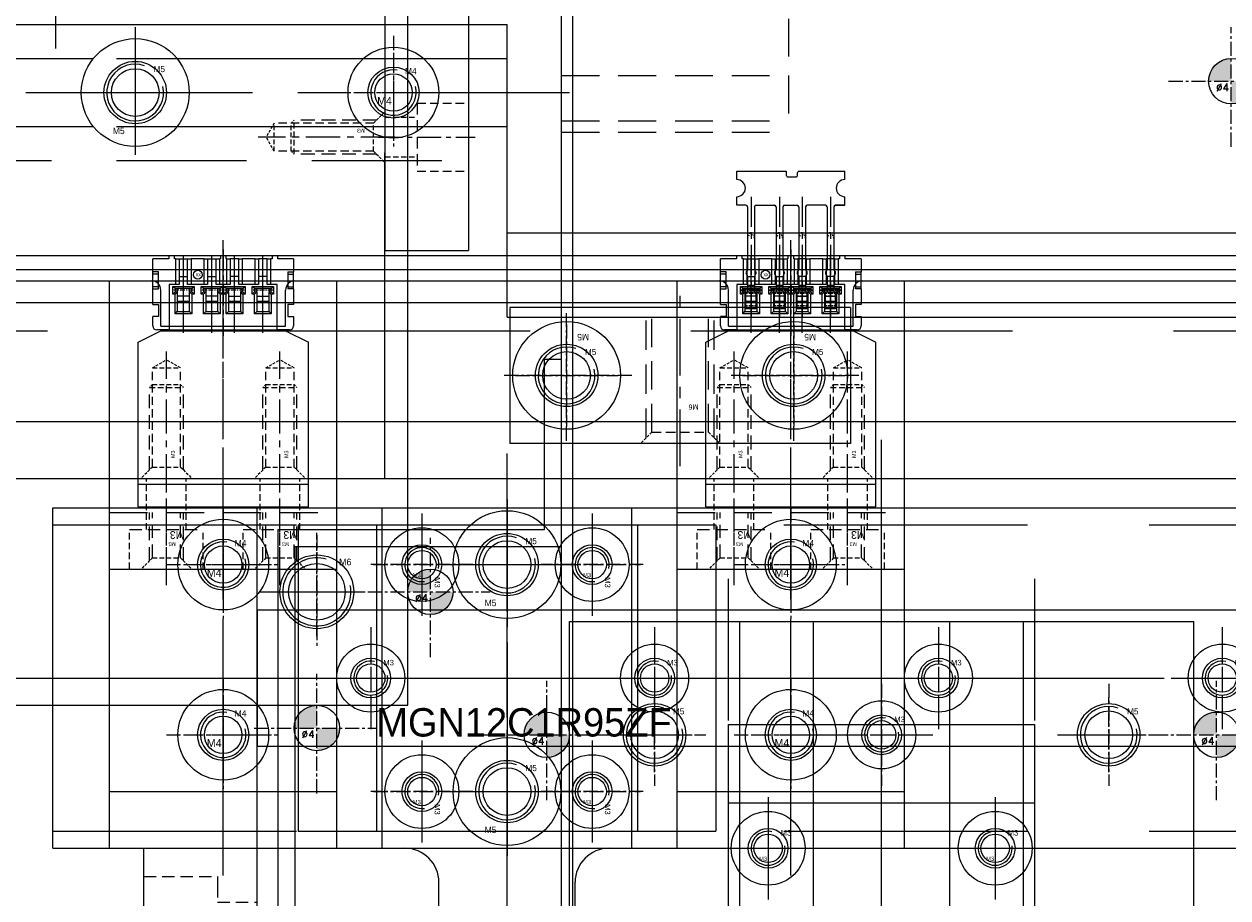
# Model space of a CAD drawing. Header units: millimetres. Extents: x -1657 to 8845, y -11980 to 3013.
# Tile 118 of 256: x 285 to 391, y 585 to 662. Entities that reach past the tile are written whole.
import ezdxf

# ---------------------------------------------------------------- set-up
doc = ezdxf.new("R2010")
doc.units = ezdxf.units.MM
for name, pattern in [('CENTER', [2, 1.25, -0.25, 0.25, -0.25]), ('DASHED', [0.75, 0.5, -0.25]), ('DASHED2', [0.375, 0.25, -0.125])]:
    doc.linetypes.add(name, pattern=pattern)
for name, color, linetype in [('01', 6, 'Continuous'), ('图层13', 17, 'Continuous'), ('图层138', 141, 'Continuous'), ('图层167', 7, 'Continuous'), ('图层30', 170, 'Continuous'), ('图层33', 235, 'Continuous'), ('图层60', 143, 'Continuous'), ('图层63', 91, 'Continuous'), ('图层82', 193, 'Continuous'), ('图层83', 63, 'Continuous'), ('图层84', 134, 'Continuous'), ('图层85', 230, 'Continuous'), ('图层86', 101, 'Continuous'), ('图层87', 241, 'Continuous'), ('图层91', 161, 'Continuous'), ('图层93', 40, 'Continuous'), ('图层94', 125, 'Continuous'), ('裁切线轨', 252, 'Continuous')]:
    doc.layers.add(name, color=color, linetype=linetype)
doc.styles.add('SIMPLEX', font='SIMPLEX')

# ---------------------------------------------------------------- blocks, each defined once
blk = doc.blocks.new('A7B7')
at = {"color": 1, "lineweight": 9, "ltscale": 0.03}
for p, q in [((0, 0), (0, -6.72)), ((2.5, 0), (2.5, -6.72)), ((4.5, 0), (4.5, -6.72)), ((7, 0), (7, -6.72))]:
    blk.add_line(p, q, dxfattribs=at)
at = {"color": 1, "linetype": 'CENTER', "ltscale": 1.5196}
blk.add_line((3.5, -7.32), (3.5, 0.27), dxfattribs=at)
at = {"color": 7, "linetype": 'Continuous', "lineweight": 15}
for p, q in [((-2.7, -1.43), (-2.7, -0.6)), ((-2.35, -0.25), (-1.25, -0.25)), ((8.25, -0.25), (-1.25, -0.25)), ((-1.25, -0.25), (-1.25, -4.25)), ((8.25, -0.25), (9.35, -0.25)), ((8.25, -4.25), (8.25, -0.25)), ((9.7, -0.6), (9.7, -1.43)), ((-2.2, -1.43), (-2.7, -1.43)), ((-2.2, -2.48), (-2.2, -1.43)), ((-0.74, -1.66), (-0.54, -1.86)), ((-0.74, -3.39), (-0.74, -1.66)), ((-0.74, -1.66), (0.74, -1.66)), ((-0.54, -1.86), (-0.54, -3.59)), ((0.54, -1.86), (-0.54, -1.86)), ((0.74, -1.66), (0.54, -1.86)), ((0.54, -3.59), (0.54, -1.86)), ((0.74, -1.66), (0.74, -3.39)), ((1.76, -1.66), (1.96, -1.86)), ((1.76, -3.39), (1.76, -1.66)), ((1.76, -1.66), (3.24, -1.66)), ((1.96, -1.86), (1.96, -3.59)), ((3.04, -1.86), (1.96, -1.86)), ((3.24, -1.66), (3.04, -1.86)), ((3.04, -3.59), (3.04, -1.86)), ((3.24, -1.66), (3.24, -3.39)), ((3.76, -1.66), (3.96, -1.86)), ((3.76, -3.39), (3.76, -1.66)), ((3.76, -1.66), (5.24, -1.66)), ((3.96, -1.86), (3.96, -3.59)), ((5.04, -1.86), (3.96, -1.86)), ((5.24, -1.66), (5.04, -1.86)), ((5.04, -3.59), (5.04, -1.86)), ((5.24, -1.66), (5.24, -3.39)), ((6.26, -1.66), (6.46, -1.86)), ((6.26, -3.39), (6.26, -1.66)), ((6.26, -1.66), (7.74, -1.66)), ((6.46, -1.86), (6.46, -3.59)), ((7.54, -1.86), (6.46, -1.86)), ((7.74, -1.66), (7.54, -1.86)), ((7.54, -3.59), (7.54, -1.86)), ((7.74, -1.66), (7.74, -3.39)), ((9.2, -2.48), (9.2, -1.43)), ((9.2, -1.43), (9.7, -1.43)), ((-2.7, -3.85), (-2.7, -2.48)), ((-2.7, -2.48), (-2.2, -2.48)), ((-0.54, -2.76), (0.54, -2.76)), ((1.96, -2.76), (3.04, -2.76)), ((3.96, -2.76), (5.04, -2.76)), ((6.46, -2.76), (7.54, -2.76)), ((9.7, -2.48), (9.2, -2.48)), ((9.7, -2.48), (9.7, -3.85)), ((-2.7, -3.85), (-2.7, -4.05)), ((-2.7, -3.85), (-2.2, -3.85)), ((-2.7, -4.05), (-2.7, -5.15)), ((-2.2, -4.05), (-2.7, -4.05)), ((-2.2, -5.35), (-2.2, -3.85)), ((-0.74, -3.59), (-0.94, -3.39)), ((-0.94, -4.08), (-0.94, -3.39)), ((-0.94, -3.39), (-0.74, -3.39)), ((-0.74, -3.88), (-0.94, -4.08)), ((0.94, -4.08), (-0.94, -4.08)), ((-0.74, -3.39), (-0.54, -3.59)), ((-0.74, -3.59), (-0.74, -3.88)), ((-0.54, -3.59), (-0.74, -3.59)), ((-0.74, -3.88), (0.74, -3.88)), ((0.54, -3.21), (-0.54, -3.21)), ((-0.54, -3.88), (-0.54, -3.59)), ((0.74, -3.39), (0.54, -3.59)), ((0.54, -3.59), (0.54, -3.88)), ((0.74, -3.59), (0.54, -3.59)), ((0.74, -3.59), (0.94, -3.39)), ((0.74, -3.39), (0.94, -3.39)), ((0.74, -3.88), (0.74, -3.59)), ((0.74, -3.88), (0.94, -4.08)), ((0.94, -3.39), (0.94, -4.08)), ((1.76, -3.59), (1.56, -3.39)), ((1.56, -4.08), (1.56, -3.39)), ((1.56, -3.39), (1.76, -3.39)), ((1.76, -3.88), (1.56, -4.08)), ((3.44, -4.08), (1.56, -4.08)), ((1.76, -3.39), (1.96, -3.59)), ((1.76, -3.59), (1.76, -3.88)), ((1.96, -3.59), (1.76, -3.59)), ((1.76, -3.88), (3.24, -3.88)), ((3.04, -3.21), (1.96, -3.21)), ((1.96, -3.88), (1.96, -3.59)), ((3.24, -3.39), (3.04, -3.59)), ((3.04, -3.59), (3.04, -3.88)), ((3.24, -3.59), (3.04, -3.59)), ((3.24, -3.59), (3.44, -3.39)), ((3.24, -3.39), (3.44, -3.39)), ((3.24, -3.88), (3.24, -3.59)), ((3.24, -3.88), (3.44, -4.08)), ((3.44, -3.39), (3.44, -4.08)), ((3.76, -3.59), (3.56, -3.39)), ((3.56, -4.08), (3.56, -3.39)), ((3.56, -3.39), (3.76, -3.39)), ((3.76, -3.88), (3.56, -4.08)), ((5.44, -4.08), (3.56, -4.08)), ((3.76, -3.39), (3.96, -3.59)), ((3.76, -3.59), (3.76, -3.88)), ((3.96, -3.59), (3.76, -3.59)), ((3.76, -3.88), (5.24, -3.88)), ((3.96, -3.21), (5.04, -3.21)), ((3.96, -3.59), (3.96, -3.88)), ((5.24, -3.39), (5.04, -3.59)), ((5.04, -3.88), (5.04, -3.59)), ((5.24, -3.59), (5.04, -3.59)), ((5.24, -3.59), (5.44, -3.39)), ((5.24, -3.39), (5.44, -3.39)), ((5.24, -3.88), (5.24, -3.59)), ((5.24, -3.88), (5.44, -4.08)), ((5.44, -3.39), (5.44, -4.08)), ((6.26, -3.59), (6.06, -3.39)), ((6.06, -4.08), (6.06, -3.39)), ((6.06, -3.39), (6.26, -3.39)), ((6.26, -3.88), (6.06, -4.08)), ((7.94, -4.08), (6.06, -4.08)), ((6.26, -3.39), (6.46, -3.59)), ((6.26, -3.59), (6.26, -3.88)), ((6.46, -3.59), (6.26, -3.59)), ((6.26, -3.88), (7.74, -3.88)), ((6.46, -3.21), (7.54, -3.21)), ((6.46, -3.59), (6.46, -3.88)), ((7.74, -3.39), (7.54, -3.59)), ((7.54, -3.88), (7.54, -3.59)), ((7.74, -3.59), (7.54, -3.59)), ((7.74, -3.59), (7.94, -3.39)), ((7.74, -3.39), (7.94, -3.39)), ((7.74, -3.88), (7.74, -3.59)), ((7.74, -3.88), (7.94, -4.08)), ((7.94, -3.39), (7.94, -4.08)), ((9.2, -3.85), (9.2, -5.35)), ((9.7, -3.85), (9.2, -3.85)), ((9.2, -4.05), (9.7, -4.05)), ((9.7, -3.85), (9.7, -4.05)), ((9.7, -4.05), (9.7, -5.15)), ((-2.7, -5.15), (-2.7, -5.35)), ((-2.2, -5.15), (-2.7, -5.15)), ((-1.25, -4.25), (-0.67, -4.25)), ((-0.67, -4.25), (-0.37, -4.25)), ((-0.67, -6.5), (-0.67, -4.25)), ((-0.37, -4.25), (-0.37, -6.5)), ((-0.37, -4.95), (0.38, -4.95)), ((0.38, -4.25), (0.68, -4.25)), ((0.38, -6.5), (0.38, -4.25)), ((0.68, -4.25), (1.83, -4.25)), ((0.68, -4.25), (0.68, -6.5)), ((1.83, -4.25), (2.13, -4.25)), ((1.83, -6.5), (1.83, -4.25)), ((2.13, -4.25), (2.13, -6.5)), ((2.13, -4.95), (2.88, -4.95)), ((2.88, -4.25), (3.18, -4.25)), ((2.88, -6.5), (2.88, -4.25)), ((3.18, -4.25), (3.83, -4.25)), ((3.18, -4.25), (3.18, -6.5)), ((3.83, -4.25), (4.13, -4.25)), ((3.83, -6.5), (3.83, -4.25)), ((4.13, -4.25), (4.13, -6.5)), ((4.88, -4.95), (4.13, -4.95)), ((4.88, -4.25), (5.18, -4.25)), ((4.88, -6.5), (4.88, -4.25)), ((5.18, -4.25), (6.33, -4.25)), ((5.18, -4.25), (5.18, -6.5)), ((6.33, -4.25), (6.63, -4.25)), ((6.33, -6.5), (6.33, -4.25)), ((6.63, -4.25), (6.63, -6.5)), ((7.38, -4.95), (6.63, -4.95)), ((7.38, -4.25), (7.68, -4.25)), ((7.38, -6.5), (7.38, -4.25)), ((7.68, -4.25), (8.25, -4.25)), ((7.68, -4.25), (7.68, -6.5)), ((9.2, -5.15), (9.7, -5.15)), ((9.7, -5.15), (9.7, -5.35)), ((-2.2, -5.35), (-2.7, -5.35)), ((-2.7, -6.5), (-2.7, -5.35)), ((9.2, -5.35), (9.7, -5.35)), ((9.7, -5.35), (9.7, -6.5)), ((-2.7, -6.5), (-1.3, -6.5)), ((-1.3, -6.5), (-1.3, -6.8)), ((-0.8, -6.8), (-1.3, -6.8)), ((-0.8, -6.5), (-0.67, -6.5)), ((-0.8, -6.8), (-0.8, -6.5)), ((-0.37, -6.5), (-0.67, -6.5)), ((-0.37, -6.5), (0.38, -6.5)), ((0.68, -6.5), (0.38, -6.5)), ((0.68, -6.5), (1.83, -6.5)), ((2.13, -6.5), (1.83, -6.5)), ((2.13, -6.5), (2.88, -6.5)), ((3.18, -6.5), (2.88, -6.5)), ((3.18, -6.5), (3.25, -6.5)), ((3.25, -6.5), (3.25, -6.8)), ((3.75, -6.8), (3.25, -6.8)), ((3.75, -6.5), (3.83, -6.5)), ((3.75, -6.8), (3.75, -6.5)), ((4.13, -6.5), (3.83, -6.5)), ((4.88, -6.5), (4.13, -6.5)), ((5.18, -6.5), (4.88, -6.5)), ((5.18, -6.5), (6.33, -6.5)), ((6.63, -6.5), (6.33, -6.5)), ((7.38, -6.5), (6.63, -6.5)), ((7.68, -6.5), (7.38, -6.5)), ((7.68, -6.5), (7.8, -6.5)), ((7.8, -6.5), (7.8, -6.8)), ((8.3, -6.8), (7.8, -6.8)), ((8.3, -6.8), (8.3, -6.5)), ((8.3, -6.5), (9.7, -6.5))]:
    blk.add_line(p, q, dxfattribs=at)
at = {"color": 1, "linetype": 'CENTER', "lineweight": 15, "ltscale": 0.34336}
for p, q in [((-0.86, -3.74), (0.86, -3.74)), ((1.64, -3.74), (3.36, -3.74)), ((3.64, -3.74), (5.36, -3.74)), ((6.14, -3.74), (7.86, -3.74))]:
    blk.add_line(p, q, dxfattribs=at)
at = {"color": 7, "linetype": 'Continuous'}
blk.add_circle((5.73, -5.11), 0.388, dxfattribs=at)
at = {"color": 7, "linetype": 'Continuous', "lineweight": 15}
for centre, start, end in [((-2.35, -0.6), 90, 180), ((9.35, -0.6), 0, 90)]:
    blk.add_arc(centre, 0.35, start, end, dxfattribs=at)
at = {"color": 7, "linetype": 'Continuous', "insert": (5.46, -4.9), "char_height": 0.33, "width": 1.0371, "attachment_point": 1}
blk.add_mtext('xx', dxfattribs=at)
blk = doc.blocks.new('1084C')
at = {"layer": '01', "ltscale": 1.375}
for p, q in [((-7.36, 9.75), (-7.36, 10.5)), ((2.14, 9.75), (2.14, 10.5)), ((-7.36, 7.5), (-7.36, 8.25)), ((2.14, 7.5), (2.14, 8.25))]:
    blk.add_line(p, q, dxfattribs=at)
at = {"layer": '01', "linetype": 'Continuous', "lineweight": 15}
for p, q in [((-6.56, 7.5), (-7.36, 7.5)), ((-5.66, 7.5), (-4.06, 7.5)), ((-3.16, 7.5), (-2.06, 7.5)), ((0.44, 7.5), (-1.16, 7.5)), ((2.14, 7.5), (1.34, 7.5)), ((1.34, 7.5), (2.14, 7.5)), ((-6.41, 7.35), (-6.41, 1.86)), ((-5.81, 7.35), (-5.81, 1.86)), ((-3.91, 7.35), (-3.91, 1.86)), ((-3.31, 7.35), (-3.31, 1.86)), ((-1.91, 7.35), (-1.91, 1.86)), ((-1.31, 7.35), (-1.31, 1.86)), ((0.59, 7.35), (0.59, 1.86)), ((1.19, 7.35), (1.19, 1.86)), ((-6.41, 1.19), (-6.41, -0.13)), ((-5.81, 1.19), (-5.81, -0.13)), ((-3.91, 1.19), (-3.91, -0.13)), ((-3.31, 1.19), (-3.31, -0.13)), ((-1.91, 1.19), (-1.91, -0.13)), ((-1.31, 1.19), (-1.31, -0.13)), ((0.59, 1.19), (0.59, -0.13)), ((1.19, 1.19), (1.19, -0.13))]:
    blk.add_line(p, q, dxfattribs=at)
at = {"layer": '01', "color": 1, "linetype": 'CENTER', "lineweight": 9, "ltscale": 2.117168}
for p, q in [((-6.11, 8.23), (-6.11, -2.36)), ((-3.61, 8.23), (-3.61, -2.36)), ((-1.61, 8.23), (-1.61, -2.36)), ((0.89, 8.23), (0.89, -2.36))]:
    blk.add_line(p, q, dxfattribs=at)
at = {"layer": '01', "linetype": 'DASHED2', "lineweight": 9, "ltscale": 0.5}
for p, q in [((-6.21, 5.08), (-6.41, 4.58)), ((-6.21, 5.08), (-6.01, 5.08)), ((-5.81, 4.58), (-6.01, 5.08)), ((-3.71, 5.08), (-3.91, 4.58)), ((-3.71, 5.08), (-3.51, 5.08)), ((-3.31, 4.58), (-3.51, 5.08)), ((-1.71, 5.08), (-1.91, 4.58)), ((-1.71, 5.08), (-1.51, 5.08)), ((-1.31, 4.58), (-1.51, 5.08)), ((0.79, 5.08), (0.59, 4.58)), ((0.79, 5.08), (0.99, 5.08)), ((1.19, 4.58), (0.99, 5.08))]:
    blk.add_line(p, q, dxfattribs=at)
at = {"layer": '01', "color": 1, "linetype": 'CENTER', "ltscale": 0.35728}
for p, q in [((-7, 0), (-5.21, 0)), ((-4.5, 0), (-2.71, 0)), ((-2.5, 0), (-0.71, 0)), ((0, 0), (1.79, 0))]:
    blk.add_line(p, q, dxfattribs=at)
at = {"layer": '01', "ltscale": 0.075}
for p, q in [((-6.88, 0.12), (-5.34, 0.12)), ((-6.88, 0.12), (-6.88, -0.13)), ((-6.83, 0.12), (-6.83, -0.13)), ((-5.39, 0.12), (-5.39, -0.13)), ((-5.34, 0.12), (-5.34, -0.13)), ((-4.38, 0.12), (-2.84, 0.12)), ((-4.38, 0.12), (-4.38, -0.13)), ((-4.33, 0.12), (-4.33, -0.13)), ((-2.89, 0.12), (-2.89, -0.13)), ((-2.84, 0.12), (-2.84, -0.13)), ((-2.38, 0.12), (-0.84, 0.12)), ((-2.38, 0.12), (-2.38, -0.13)), ((-2.33, 0.12), (-2.33, -0.13)), ((-0.89, 0.12), (-0.89, -0.13)), ((-0.84, 0.12), (-0.84, -0.13)), ((0.12, 0.12), (1.66, 0.12)), ((0.12, 0.12), (0.12, -0.13)), ((0.17, 0.12), (0.17, -0.13)), ((1.61, 0.12), (1.61, -0.13)), ((1.66, 0.12), (1.66, -0.13)), ((-6.88, -0.13), (-5.34, -0.13)), ((-4.38, -0.13), (-2.84, -0.13)), ((-2.38, -0.13), (-0.84, -0.13)), ((0.12, -0.13), (1.66, -0.13))]:
    blk.add_line(p, q, dxfattribs=at)
at = {"layer": '01'}
for p, q in [((-5.81, 0.41), (-6.41, 0.41)), ((-3.31, 0.41), (-3.91, 0.41)), ((-1.31, 0.41), (-1.91, 0.41)), ((1.19, 0.41), (0.59, 0.41))]:
    blk.add_line(p, q, dxfattribs=at)
at = {"layer": '01', "ltscale": 0.625}
for p, q in [((-6.56, -1.63), (-6.56, -0.13)), ((-5.66, -1.63), (-5.66, -0.13)), ((-4.06, -1.63), (-4.06, -0.13)), ((-3.16, -1.63), (-3.16, -0.13)), ((-2.06, -1.63), (-2.06, -0.13)), ((-1.16, -1.63), (-1.16, -0.13)), ((0.44, -1.63), (0.44, -0.13)), ((1.34, -1.63), (1.34, -0.13)), ((-5.66, -1.63), (-6.56, -1.63)), ((-3.16, -1.63), (-4.06, -1.63)), ((-1.16, -1.63), (-2.06, -1.63)), ((1.34, -1.63), (0.44, -1.63))]:
    blk.add_line(p, q, dxfattribs=at)
at = {"layer": '01', "color": 4, "linetype": 'DASHED', "ltscale": 0.3}
for p, q in [((-5.66, -0.27), (-6.56, -0.27)), ((-5.66, -0.52), (-6.56, -0.52)), ((-3.16, -0.27), (-4.06, -0.27)), ((-3.16, -0.52), (-4.06, -0.52)), ((-1.16, -0.27), (-2.06, -0.27)), ((-1.16, -0.52), (-2.06, -0.52)), ((1.34, -0.27), (0.44, -0.27)), ((1.34, -0.52), (0.44, -0.52)), ((-5.66, -1.38), (-6.56, -1.38)), ((-3.16, -1.38), (-4.06, -1.38)), ((-1.16, -1.38), (-2.06, -1.38)), ((1.34, -1.38), (0.44, -1.38))]:
    blk.add_line(p, q, dxfattribs=at)
at = {"layer": '01', "linetype": 'Continuous', "lineweight": 15}
blk.add_lwpolyline([(-7.36, 10.5), (-3.01, 10.5)], dxfattribs=at)
blk.add_lwpolyline([(-3.01, 10.5), (-3.01, 10.15, 0.414214), (-2.86, 10), (-2.16, 10, 0.414214), (-2.01, 10.15), (-2.01, 10.35, -0.414214), (-1.86, 10.5), (2.14, 10.5)], format="xyb", dxfattribs=at)
for centre, radius, start, end in [((-7.36, 9), 0.75, 270, 90), ((2.14, 9), 0.75, 90, 270), ((-6.56, 7.35), 0.15, 0, 90), ((-5.66, 7.35), 0.15, 90, 180), ((-4.06, 7.35), 0.15, 360, 90), ((-3.16, 7.35), 0.15, 90, 180), ((-2.06, 7.35), 0.15, 360, 90), ((-1.16, 7.35), 0.15, 90, 180), ((0.44, 7.35), 0.15, 360, 90), ((1.34, 7.35), 0.15, 90, 180), ((-6.41, 1.53), 0.15, 131.8103, 228.1897), ((-6.71, 1.86), 0.3, 311.8103, 0), ((-6.71, 1.19), 0.3, 0, 48.1897), ((-5.51, 1.86), 0.3, 180, 228.1897), ((-5.51, 1.19), 0.3, 131.8103, 180), ((-5.81, 1.53), 0.15, 311.8103, 48.1897), ((-3.91, 1.53), 0.15, 131.8103, 228.1897), ((-4.21, 1.86), 0.3, 311.8103, 0), ((-4.21, 1.19), 0.3, 0, 48.1897), ((-3.01, 1.86), 0.3, 180, 228.1897), ((-3.01, 1.19), 0.3, 131.8103, 180), ((-3.31, 1.53), 0.15, 311.8103, 48.1897), ((-1.91, 1.53), 0.15, 131.8103, 228.1897), ((-2.21, 1.86), 0.3, 311.8103, 0), ((-2.21, 1.19), 0.3, 0, 48.1897), ((-1.01, 1.86), 0.3, 180, 228.1897), ((-1.01, 1.19), 0.3, 131.8103, 180), ((-1.31, 1.53), 0.15, 311.8103, 48.1897), ((0.59, 1.53), 0.15, 131.8103, 228.1897), ((0.29, 1.86), 0.3, 311.8103, 0), ((0.29, 1.19), 0.3, 0, 48.1897), ((1.49, 1.86), 0.3, 180, 228.1897), ((1.49, 1.19), 0.3, 131.8103, 180), ((1.19, 1.53), 0.15, 311.8103, 48.1897)]:
    blk.add_arc(centre, radius, start, end, dxfattribs=at)
blk = doc.blocks.new('3F')
at = {"color": 4, "linetype": 'DASHED', "ltscale": 0.471405}
for p, q in [((1, 1.24), (0, 2.24)), ((1, -1.24), (0, -2.24))]:
    blk.add_line(p, q, dxfattribs=at)
at = {"color": 4, "linetype": 'DASHED', "ltscale": 2.420833}
for p, q in [((0.74, 1.5), (8, 1.5)), ((0.74, -1.5), (8, -1.5))]:
    blk.add_line(p, q, dxfattribs=at)
at = {"color": 4, "linetype": 'DASHED', "ltscale": 1.458333}
for p, q in [((1, 1.24), (9.75, 1.24)), ((1, -1.24), (9.75, -1.24))]:
    blk.add_line(p, q, dxfattribs=at)
at = {"color": 4, "linetype": 'DASHED', "ltscale": 0.825}
for p, q in [((1, 1.24), (1, -1.24)), ((8.26, 1.24), (8.26, -1.24)), ((9.75, 1.24), (9.75, -1.24))]:
    blk.add_line(p, q, dxfattribs=at)
at = {"color": 4, "linetype": 'DASHED', "ltscale": 0.123744}
for p, q in [((8, 1.5), (8.26, 1.24)), ((8, -1.5), (8.26, -1.24))]:
    blk.add_line(p, q, dxfattribs=at)
at = {"color": 4, "linetype": 'DASHED'}
blk.add_line((8, 1.5), (8, -1.5), dxfattribs=at)
at = {"color": 4, "linetype": 'DASHED', "ltscale": 0.476314}
for p in [(9.75, 1.24), (9.75, -1.24)]:
    blk.add_line(p, (10.46, 0), dxfattribs=at)
at = {"color": 1, "linetype": 'CENTER', "ltscale": 2.408031}
blk.add_line((-0.87, 0), (11.17, 0), dxfattribs=at)
at = {"linetype": 'DASHED'}
blk.add_text('M3', height=0.346, dxfattribs=at).set_placement((1.79, -0.74))
blk = doc.blocks.new('5A')
at = {"color": 1, "linetype": 'CENTER'}
for p, q in [((0, 5.75), (0, -5.75)), ((-5.75, 0), (5.75, 0))]:
    blk.add_line(p, q, dxfattribs=at)
for radius in [4.75, 2.75]:
    blk.add_circle((0, 0), radius)
blk.add_text('M5', height=0.56).set_placement((-1.97, -3.66))
blk = doc.blocks.new('5C')
at = {"color": 1, "linetype": 'CENTER'}
for p, q in [((0, 4.5), (0, -4.5)), ((-4.5, 0), (4.5, 0))]:
    blk.add_line(p, q, dxfattribs=at)
blk.add_circle((0, 0), 2.1)
at = {"color": 2, "linetype": 'Continuous'}
blk.add_arc((0, 0), 2.5, 70.7735, 12.493, dxfattribs=at)
blk.add_text('M5', height=0.54).set_placement((1.62, 1.8))
blk = doc.blocks.new('155DD')
at = {"layer": '图层63', "color": 1, "linetype": 'CENTER', "ltscale": 4}
blk.add_line((-2.5, 3), (-2.5, -12.57), dxfattribs=at)
at = {"layer": '图层63', "color": 4, "linetype": 'DASHED', "ltscale": 0.471405}
for p, q in [((-5, 0), (-6, 1)), ((0, 0), (1, 1))]:
    blk.add_line(p, q, dxfattribs=at)
at = {"layer": '图层63', "color": 4, "linetype": 'DASHED', "ltscale": 5.166667}
for p, q in [((-5.5, 0.5), (-5.5, -11)), ((0.5, 0.5), (0.5, -11))]:
    blk.add_line(p, q, dxfattribs=at)
at = {"layer": '图层63', "color": 4, "linetype": 'DASHED', "ltscale": 1.666667}
blk.add_line((0, 0), (-5, 0), dxfattribs=at)
at = {"layer": '图层63', "color": 4, "linetype": 'DASHED', "ltscale": 5}
for p, q in [((-5, 0), (-5, -11)), ((0, 0), (0, -11))]:
    blk.add_line(p, q, dxfattribs=at)
at = {"layer": '图层63'}
blk.add_text('M6', height=0.461, dxfattribs=at).set_placement((-4.12, -2.44))
blk = doc.blocks.new('4A')
at = {"color": 1, "linetype": 'CENTER'}
for p, q in [((0, 5), (0, -5)), ((-5, 0), (5, 0))]:
    blk.add_line(p, q, dxfattribs=at)
for radius in [4, 2.25]:
    blk.add_circle((0, 0), radius)
blk.add_text('M4', height=0.697).set_placement((-1.44, -1.08))
blk = doc.blocks.new('4C')
at = {"color": 1, "linetype": 'CENTER', "ltscale": 1.3982}
for p, q in [((0, 3.5), (0, -3.5)), ((-3.5, 0), (3.5, 0))]:
    blk.add_line(p, q, dxfattribs=at)
blk.add_circle((0, 0), 1.65)
at = {"color": 2, "linetype": 'Continuous'}
blk.add_arc((0, 0), 2, 80.7475, 15.0508, dxfattribs=at)
blk.add_text('M4', height=0.558).set_placement((1.01, 1.61))
blk = doc.blocks.new('193D0')
at = {"layer": '图层84', "color": 1, "linetype": 'CENTER', "ltscale": 2.329099}
blk.add_line((3.25, -4.91), (3.25, 6.12), dxfattribs=at)
at = {"layer": '图层84', "color": 4, "linetype": 'DASHED', "ltscale": 1.125}
for p, q in [((1.5, 0), (1.5, 4.5)), ((5, 0), (5, 4.5))]:
    blk.add_line(p, q, dxfattribs=at)
at = {"layer": '图层84', "color": 4, "linetype": 'DASHED', "ltscale": 2.166667}
blk.add_line((0, 0), (6.5, 0), dxfattribs=at)
at = {"layer": '图层84', "color": 4, "linetype": 'DASHED', "ltscale": 1.166667}
for p, q in [((0, -3.5), (0, 0)), ((6.5, -3.5), (6.5, 0))]:
    blk.add_line(p, q, dxfattribs=at)
at = {"layer": '图层84', "linetype": 'DASHED', "ltscale": 3}
blk.add_text('M3', height=0.686, rotation=180, dxfattribs=at).set_placement((4.83, -0.15))
blk = doc.blocks.new('193E5')
at = {"layer": '图层84', "color": 1, "linetype": 'CENTER', "ltscale": 2.55}
blk.add_line((-1.24, -2.26), (-1.24, 5.22), dxfattribs=at)
at = {"layer": '图层84', "color": 4, "linetype": 'DASHED', "ltscale": 2.420833}
for p, q in [((-2.74, -0.26), (-2.74, 4)), ((0.26, -0.26), (0.26, 4))]:
    blk.add_line(p, q, dxfattribs=at)
at = {"layer": '图层84', "color": 4, "linetype": 'DASHED', "ltscale": 2.333333}
for p, q in [((-2.47, 0), (-2.47, 4)), ((0, 0), (0, 4))]:
    blk.add_line(p, q, dxfattribs=at)
at = {"layer": '图层84', "color": 4, "linetype": 'DASHED', "ltscale": 0.471405}
for p, q in [((-2.47, 0), (-3.47, -1)), ((0, 0), (1, -1))]:
    blk.add_line(p, q, dxfattribs=at)
at = {"layer": '图层84', "color": 4, "linetype": 'DASHED', "ltscale": 0.825}
blk.add_line((-2.47, 0), (0, 0), dxfattribs=at)
at = {"layer": '图层84'}
blk.add_text('M3', height=0.326, rotation=180, dxfattribs=at).set_placement((-0.43, 1.37))
blk = doc.blocks.new('3C')
at = {"color": 1, "linetype": 'CENTER'}
for p, q in [((0, 4.5), (0, -4.5)), ((-4.5, 0), (4.5, 0))]:
    blk.add_line(p, q, dxfattribs=at)
blk.add_circle((0, 0), 1.25)
at = {"color": 2, "linetype": 'Continuous'}
blk.add_arc((0, 0), 1.5, 77.2897, 8.5828, dxfattribs=at)
blk.add_text('M3', height=0.484).set_placement((1.11, 1.12))
blk = doc.blocks.new('529A5')
at = {"layer": '裁切线轨', "color": 1, "linetype": 'CENTER', "ltscale": 8.5376}
blk.add_line((15.66, -21.344), (15.66, 21.344), dxfattribs=at)
at = {"layer": '裁切线轨', "ltscale": 1.5}
for p, q in [((2.16, -18.4), (2.16, 18.4)), ((2.16, 18.4), (29.16, 18.4)), ((29.16, -18.4), (29.16, 18.4)), ((2.16, 11.5), (29.16, 11.5)), ((2.16, -11.5), (29.16, -11.5)), ((2.16, -18.4), (29.16, -18.4))]:
    blk.add_line(p, q, dxfattribs=at)
at = {"layer": '裁切线轨', "color": 1, "linetype": 'CENTER', "ltscale": 6.264}
blk.add_line((0, 0), (31.32, 0), dxfattribs=at)
at = {"layer": '裁切线轨', "ltscale": 1.5}
for p in [(5.66, 7.5), (25.66, 7.5), (5.66, -7.5), (25.66, -7.5)]:
    blk.add_blockref('3C', p, dxfattribs=at)
blk = doc.blocks.new('3A')
at = {"color": 1, "linetype": 'CENTER'}
for p, q in [((0, 4.25), (0, -4.25)), ((-4.25, 0), (4.25, 0))]:
    blk.add_line(p, q, dxfattribs=at)
for radius in [3.25, 1.75]:
    blk.add_circle((0, 0), radius)
blk.add_text('M3', height=0.371).set_placement((-0.8, -1.11))
blk = doc.blocks.new('19FAD')
at = {"layer": '图层93', "color": 4, "linetype": 'DASHED', "ltscale": 2.166667}
for p, q in [((-6.5, 8.75), (0, 8.75)), ((0, 6.5), (3.5, 6.5)), ((0, 0), (3.5, 0)), ((-6.5, -2.25), (0, -2.25))]:
    blk.add_line(p, q, dxfattribs=at)
at = {"layer": '图层93', "color": 4, "linetype": 'DASHED', "ltscale": 3.666667}
blk.add_line((0, 8.75), (0, -2.25), dxfattribs=at)
at = {"layer": '图层93', "color": 1, "linetype": 'CENTER', "ltscale": 3.728372}
blk.add_line((-7.89, 3.25), (5.61, 3.25), dxfattribs=at)
at = {"layer": '图层93', "ltscale": 4}
blk.add_text('M6', height=1.094, dxfattribs=at).set_placement((-2.34, -0.03))
blk = doc.blocks.new('6C')
at = {"color": 1, "linetype": 'CENTER'}
for p, q in [((0, 5), (0, -5)), ((-5, 0), (5, 0))]:
    blk.add_line(p, q, dxfattribs=at)
blk.add_circle((0, 0), 2.5)
at = {"color": 2, "linetype": 'Continuous'}
blk.add_arc((0, 0), 3, 73.9359, 10.9553, dxfattribs=at)
blk.add_text('M6', height=0.586).set_placement((1.96, 2.34))
blk = doc.blocks.new('2BE04')
at = {"layer": '图层138', "lineweight": -3, "ltscale": 1.125}
for p, q in [((0, -200), (0, 0)), ((1, -200), (1, 0)), ((-1.5, -65), (-1.5, -50)), ((-1.5, -50), (0, -50)), ((-25, -65), (-25, -135)), ((-25, -65), (-1.5, -65)), ((-23.5, -66.5), (-23.5, -133.5)), ((-23.5, -66.5), (0, -66.5))]:
    blk.add_line(p, q, dxfattribs=at)
at = {"layer": '图层138', "color": 4, "linetype": 'DASHED', "lineweight": -3, "ltscale": 6.666667}
for p, q in [((20, -10), (20, -30)), ((0, -25), (20, -25)), ((0, -29), (20, -29)), ((0, -30), (20, -30))]:
    blk.add_line(p, q, dxfattribs=at)
blk = doc.blocks.new('4w')
at = {"color": 1, "linetype": 'CENTER'}
for p, q in [((0, -5.77), (0, 4.77)), ((-5.52, 0), (5.27, 0))]:
    blk.add_line(p, q, dxfattribs=at)
at = {"const_width": 2}
for points in [[(0, 1, 0.414214), (-1, 0, 1)], [(0, -1, 0.414214), (1, 0, 1)]]:
    blk.add_lwpolyline(points, format="xyb", dxfattribs=at)
blk.add_circle((0, 0), 2)
at = {"style": 'SIMPLEX'}
blk.add_text('%%c4', height=0.667, dxfattribs=at).set_placement((-1.34, -0.88))
blk = doc.blocks.new('63172')
at = {"layer": '裁切线轨', "ltscale": 1.5}
for p, q in [((0.588, 110), (0.588, -10)), ((0.588, 110), (7.938, 110)), ((7.938, 110), (7.938, -10)), ((0.588, -10), (7.938, -10))]:
    blk.add_line(p, q, dxfattribs=at)
at = {"layer": '裁切线轨', "color": 4, "linetype": 'DASHED', "ltscale": 1.5}
for p, q in [((3.438, 103), (7.938, 103)), ((3.438, 97), (7.938, 97)), ((3.438, 78), (7.938, 78)), ((3.438, 72), (7.938, 72)), ((3.438, 53), (7.938, 53)), ((3.438, 47), (7.938, 47)), ((3.438, 28), (7.938, 28)), ((3.438, 22), (7.938, 22)), ((3.438, 3), (7.938, 3)), ((3.438, -3), (7.938, -3))]:
    blk.add_line(p, q, dxfattribs=at)
at = {"layer": '裁切线轨', "color": 4, "linetype": 'DASHED', "ltscale": 2}
for p, q in [((3.438, 103), (3.438, 97)), ((3.438, 78), (3.438, 72)), ((3.438, 53), (3.438, 47)), ((3.438, 28), (3.438, 22)), ((3.438, 3), (3.438, -3))]:
    blk.add_line(p, q, dxfattribs=at)
at = {"layer": '裁切线轨', "color": 4, "linetype": 'DASHED', "ltscale": 0.95}
for p, q in [((0.588, 101.75), (3.438, 101.75)), ((0.588, 98.25), (3.438, 98.25)), ((0.588, 76.75), (3.438, 76.75)), ((0.588, 73.25), (3.438, 73.25)), ((0.588, 51.75), (3.438, 51.75)), ((0.588, 48.25), (3.438, 48.25)), ((0.588, 26.75), (3.438, 26.75)), ((0.588, 23.25), (3.438, 23.25)), ((0.588, 1.75), (3.438, 1.75)), ((0.588, -1.75), (3.438, -1.75))]:
    blk.add_line(p, q, dxfattribs=at)
at = {"layer": '裁切线轨', "color": 1, "linetype": 'CENTER', "ltscale": 1.7052}
for p, q in [((0, 100), (8.526, 100)), ((0, 75), (8.526, 75)), ((0, 50), (8.526, 50)), ((0, 25), (8.526, 25)), ((0, 0), (8.526, 0))]:
    blk.add_line(p, q, dxfattribs=at)
at = {"layer": '裁切线轨'}
blk.add_text('MGN12C1R120ZF', height=2.5, rotation=270, dxfattribs=at).set_placement((1.299, 92.582))
blk = doc.blocks.new('631FC')
at = {"layer": '裁切线轨', "ltscale": 1.55}
for p, q in [((0, 0), (95, 0)), ((0, 0), (0, -12)), ((0, -12), (95, -12))]:
    blk.add_line(p, q, dxfattribs=at)
at = {"layer": '裁切线轨', "color": 1, "linetype": 'CENTER', "ltscale": 1.6704}
for p, q in [((10, -1.82), (10, -10.18)), ((35, -1.82), (35, -10.18)), ((60, -1.82), (60, -10.18)), ((85, -1.82), (85, -10.18)), ((5.82, -6), (14.18, -6)), ((30.82, -6), (39.18, -6)), ((55.82, -6), (64.18, -6)), ((80.82, -6), (89.18, -6))]:
    blk.add_line(p, q, dxfattribs=at)
at = {"layer": '裁切线轨', "color": 1, "linetype": 'CENTER', "ltscale": 22.04}
blk.add_line((-7.6, -6), (102.6, -6), dxfattribs=at)
at = {"layer": '裁切线轨', "ltscale": 1.55}
for centre, radius in [((10, -6), 3), ((35, -6), 3), ((60, -6), 3), ((85, -6), 3), ((10, -6), 1.75), ((35, -6), 1.75), ((60, -6), 1.75), ((85, -6), 1.75)]:
    blk.add_circle(centre, radius, dxfattribs=at)
at = {"layer": '裁切线轨'}
blk.add_text('MGN12C1R95ZF', height=2.5, dxfattribs=at).set_placement((10.49, -11.15))
blk = doc.blocks.new('63242')
at = {"layer": '裁切线轨', "color": 1, "linetype": 'CENTER', "ltscale": 16.24}
blk.add_line((6, -5.6), (6, 75.6), dxfattribs=at)
at = {"layer": '裁切线轨', "ltscale": 1.55}
for p, q in [((0, 0), (0, 70)), ((0, 70), (12, 70)), ((12, 0), (12, 70)), ((0, 0), (12, 0))]:
    blk.add_line(p, q, dxfattribs=at)
at = {"layer": '裁切线轨', "color": 1, "linetype": 'CENTER', "ltscale": 1.6704}
for p, q in [((6, 55.82), (6, 64.18)), ((1.82, 60), (10.18, 60)), ((6, 30.82), (6, 39.18)), ((1.82, 35), (10.18, 35)), ((6, 5.82), (6, 14.18)), ((1.82, 10), (10.18, 10))]:
    blk.add_line(p, q, dxfattribs=at)
at = {"layer": '裁切线轨', "ltscale": 1.55}
for centre, radius in [((6, 60), 3), ((6, 60), 1.75), ((6, 35), 3), ((6, 35), 1.75), ((6, 10), 3), ((6, 10), 1.75)]:
    blk.add_circle(centre, radius, dxfattribs=at)
at = {"layer": '裁切线轨'}
blk.add_text('MGN12C1R70ZF', height=2.5, rotation=90, dxfattribs=at).set_placement((11.15, 10.49))

msp = doc.modelspace()

# ---------------------------------------------------------------- linework, layer by layer
at = {"layer": '图层13', "ltscale": 1.375}
for p, q in [((258.9098, 661.9368), (327.7098, 661.9368)), ((327.7098, 643.5768), (327.7098, 661.9368)), ((258.9098, 658.9368), (291.2271, 658.9368)), ((298.5925, 658.9368), (327.7098, 658.9368)), ((258.9098, 652.9368), (291.2271, 652.9368)), ((298.5925, 652.9368), (327.7098, 652.9368)), ((327.7098, 643.5768), (480.2098, 643.5768)), ((258.9098, 641.5768), (595.9098, 641.5768)), ((258.9098, 640.3368), (595.9098, 640.3368)), ((258.9098, 639.3368), (595.9098, 639.3368)), ((258.9098, 637.4368), (595.9098, 637.4368)), ((258.9098, 626.9368), (595.9098, 626.9368))]:
    msp.add_line(p, q, dxfattribs=at)
at = {"layer": '图层13', "color": 1, "linetype": 'CENTER', "ltscale": 15.9616}
msp.add_line((253.4058, 655.9368), (333.2138, 655.9368), dxfattribs=at)
at = {"layer": '图层30', "color": 1, "linetype": 'CENTER', "ltscale": 15.08}
msp.add_line((287.9598, 660.8085), (287.9598, 759.2085), dxfattribs=at)
at = {"layer": '图层33', "color": 1, "linetype": 'CENTER', "ltscale": 26.68}
msp.add_line((287.9598, 659.8085), (287.9598, 798.2085), dxfattribs=at)
at = {"layer": '图层60', "ltscale": 1.5}
for p, q in [((318.9598, 601.9368), (318.9598, 814.0085)), ((270.9598, 661.9368), (318.9598, 661.9368)), ((270.9598, 626.9368), (318.9598, 626.9368)), ((270.9598, 621.9368), (318.9598, 621.9368)), ((270.9598, 601.9368), (318.9598, 601.9368))]:
    msp.add_line(p, q, dxfattribs=at)
at = {"layer": '图层60', "color": 4, "linetype": 'DASHED', "ltscale": 57.35721}
msp.add_line((316.9598, 621.9368), (316.9598, 794.0085), dxfattribs=at)
at = {"layer": '图层60', "color": 1, "linetype": 'CENTER'}
for p, q in [((310.9598, 608.0368), (310.9598, 615.8368)), ((307.0598, 611.9368), (314.8598, 611.9368))]:
    msp.add_line(p, q, dxfattribs=at)
at = {"layer": '图层60', "ltscale": 1.5}
msp.add_circle((310.9598, 611.9368), 3.25, dxfattribs=at)
at = {"layer": '图层63', "ltscale": 1.625}
for p, q in [((327.9598, 637.0085), (327.9598, 625.0085)), ((357.9598, 637.0085), (327.9598, 637.0085)), ((357.9598, 637.0085), (357.9598, 625.0085)), ((357.9598, 625.0085), (327.9598, 625.0085))]:
    msp.add_line(p, q, dxfattribs=at)
at = {"layer": '图层82', "ltscale": 1.625}
for p, q in [((258.9098, 661.9368), (327.7098, 661.9368)), ((327.7098, 636.1368), (327.7098, 661.9368)), ((327.7098, 636.1368), (547.7098, 636.1368)), ((269.4098, 621.9368), (595.9098, 621.9368))]:
    msp.add_line(p, q, dxfattribs=at)
at = {"layer": '图层82', "color": 4, "linetype": 'DASHED', "ltscale": 22.933333}
for p, q in [((258.9098, 658.9368), (327.7098, 658.9368)), ((258.9098, 652.9368), (327.7098, 652.9368)), ((258.9098, 649.9368), (327.7098, 649.9368))]:
    msp.add_line(p, q, dxfattribs=at)
at = {"layer": '图层82', "color": 1, "linetype": 'CENTER', "ltscale": 15.9616}
msp.add_line((253.4058, 655.9368), (333.2138, 655.9368), dxfattribs=at)
at = {"layer": '图层82', "color": 1, "linetype": 'CENTER', "ltscale": 3.016}
for p, q in [((302.7098, 620.8968), (302.7098, 635.9768)), ((352.7098, 620.8968), (352.7098, 635.9768))]:
    msp.add_line(p, q, dxfattribs=at)
at = {"layer": '图层82', "color": 4, "linetype": 'DASHED', "ltscale": 56.666667}
msp.add_line((258.9098, 634.9368), (595.9098, 634.9368), dxfattribs=at)
at = {"layer": '图层82', "color": 4, "linetype": 'DASHED', "ltscale": 4.333333}
for p, q in [((295.2098, 621.9368), (295.2098, 634.9368)), ((310.2098, 621.9368), (310.2098, 634.9368)), ((345.2098, 621.9368), (345.2098, 634.9368)), ((360.2098, 621.9368), (360.2098, 634.9368))]:
    msp.add_line(p, q, dxfattribs=at)
at = {"layer": '图层83', "color": 1, "linetype": 'CENTER', "ltscale": 3.596}
for p, q in [((302.7098, 618.1968), (302.7098, 636.1768)), ((352.7098, 618.1968), (352.7098, 636.1768))]:
    msp.add_line(p, q, dxfattribs=at)
at = {"layer": '图层83', "ltscale": 1.625}
for p, q in [((295.2098, 633.9368), (297.2098, 634.9368)), ((297.2098, 634.9368), (308.2098, 634.9368)), ((308.2098, 634.9368), (310.2098, 633.9368)), ((345.2098, 633.9368), (347.2098, 634.9368)), ((347.2098, 634.9368), (358.2098, 634.9368)), ((358.2098, 634.9368), (360.2098, 633.9368)), ((295.2098, 619.4368), (295.2098, 633.9368)), ((310.2098, 619.4368), (310.2098, 633.9368)), ((345.2098, 619.4368), (345.2098, 633.9368)), ((360.2098, 619.4368), (360.2098, 633.9368)), ((295.2098, 621.4368), (310.2098, 621.4368)), ((345.2098, 621.4368), (360.2098, 621.4368)), ((295.2098, 619.4368), (310.2098, 619.4368)), ((345.2098, 619.4368), (360.2098, 619.4368))]:
    msp.add_line(p, q, dxfattribs=at)
at = {"layer": '图层84', "color": 1, "linetype": 'CENTER', "ltscale": 2.497434}
for p, q in [((302.7098, 611.6933), (302.7098, 624.1804)), ((352.7098, 611.6933), (352.7098, 624.1804))]:
    msp.add_line(p, q, dxfattribs=at)
at = {"layer": '图层84', "ltscale": 1.625}
for p, q in [((292.7098, 613.9368), (292.7098, 621.9368)), ((292.7098, 621.9368), (312.7098, 621.9368)), ((312.7098, 613.9368), (312.7098, 621.9368)), ((342.7098, 621.9368), (362.7098, 621.9368)), ((342.7098, 613.9368), (342.7098, 621.9368)), ((362.7098, 613.9368), (362.7098, 621.9368)), ((292.7098, 613.9368), (312.7098, 613.9368)), ((342.7098, 613.9368), (362.7098, 613.9368))]:
    msp.add_line(p, q, dxfattribs=at)
at = {"layer": '图层84', "color": 4, "linetype": 'DASHED', "ltscale": 6.666667}
for p, q in [((292.7098, 618.9368), (312.7098, 618.9368)), ((342.7098, 618.9368), (362.7098, 618.9368))]:
    msp.add_line(p, q, dxfattribs=at)
at = {"layer": '图层85', "color": 1, "linetype": 'CENTER', "ltscale": 10.44}
for p, q in [((302.7098, 590.7368), (302.7098, 642.9368)), ((352.7098, 590.7368), (352.7098, 642.9368))]:
    msp.add_line(p, q, dxfattribs=at)
at = {"layer": '图层85', "ltscale": 1.625}
for p, q in [((292.7098, 594.3368), (292.7098, 639.3368)), ((292.7098, 639.3368), (296.4098, 639.3368)), ((297.2098, 635.3368), (297.2098, 638.5368)), ((308.2098, 635.3368), (308.2098, 638.5368)), ((309.0098, 639.3368), (312.7098, 639.3368)), ((312.7098, 594.3368), (312.7098, 639.3368)), ((342.7098, 639.3368), (346.4098, 639.3368)), ((342.7098, 594.3368), (342.7098, 639.3368)), ((347.2098, 635.3368), (347.2098, 638.5368)), ((358.2098, 635.3368), (358.2098, 638.5368)), ((359.0098, 639.3368), (362.7098, 639.3368)), ((362.7098, 594.3368), (362.7098, 639.3368)), ((297.2098, 635.3368), (308.2098, 635.3368)), ((347.2098, 635.3368), (358.2098, 635.3368)), ((292.7098, 594.3368), (312.7098, 594.3368)), ((342.7098, 594.3368), (362.7098, 594.3368))]:
    msp.add_line(p, q, dxfattribs=at)
at = {"layer": '图层85', "color": 4, "linetype": 'DASHED', "ltscale": 6.666667}
for p, q in [((292.7098, 619.3368), (312.7098, 619.3368)), ((342.7098, 619.3368), (362.7098, 619.3368))]:
    msp.add_line(p, q, dxfattribs=at)
at = {"layer": '图层85', "ltscale": 1.625}
for centre, start, end in [((296.4098, 638.5368), 0, 90), ((309.0098, 638.5368), 90, 180), ((346.4098, 638.5368), 0, 90), ((359.0098, 638.5368), 90, 180)]:
    msp.add_arc(centre, 0.8, start, end, dxfattribs=at)
at = {"layer": '图层86', "color": 1, "linetype": 'CENTER', "ltscale": 6.96}
for p, q in [((302.7098, 586.9368), (302.7098, 621.7368)), ((327.7098, 586.9368), (327.7098, 621.7368)), ((352.7098, 586.9368), (352.7098, 621.7368))]:
    msp.add_line(p, q, dxfattribs=at)
at = {"layer": '图层86', "ltscale": 1.625}
for p, q in [((287.7098, 619.3368), (545.2098, 619.3368)), ((287.7098, 589.3368), (287.7098, 619.3368)), ((292.7098, 589.3368), (292.7098, 619.3368)), ((312.7098, 589.3368), (312.7098, 619.3368)), ((342.7098, 589.3368), (342.7098, 619.3368)), ((362.7098, 589.3368), (362.7098, 619.3368)), ((287.7098, 589.3368), (545.2098, 589.3368))]:
    msp.add_line(p, q, dxfattribs=at)
at = {"layer": '图层86', "ltscale": 0.875}
for p, q in [((316.7098, 589.3368), (316.7098, 619.3368)), ((338.7098, 589.3368), (338.7098, 619.3368))]:
    msp.add_line(p, q, dxfattribs=at)
at = {"layer": '图层86', "color": 4, "linetype": 'DASHED', "ltscale": 42.916667}
for p, q in [((287.7098, 617.8368), (545.2098, 617.8368)), ((287.7098, 590.8368), (545.2098, 590.8368))]:
    msp.add_line(p, q, dxfattribs=at)
at = {"layer": '图层86', "color": 1, "linetype": 'CENTER', "ltscale": 59.74}
msp.add_line((267.1098, 604.3368), (550.8098, 604.3368), dxfattribs=at)
at = {"layer": '图层87', "color": 1, "linetype": 'CENTER', "ltscale": 17.4}
msp.add_line((360.7098, 538.3368), (360.7098, 625.3368), dxfattribs=at)
at = {"layer": '图层87', "ltscale": 1.625}
for p, q in [((305.7098, 554.3368), (305.7098, 619.3368)), ((305.7098, 619.3368), (550.7098, 619.3368)), ((305.7098, 610.3368), (550.7098, 610.3368)), ((305.7098, 598.3368), (550.7098, 598.3368))]:
    msp.add_line(p, q, dxfattribs=at)
at = {"layer": '图层87', "color": 4, "linetype": 'DASHED', "ltscale": 25}
for p, q in [((347.2098, 544.3368), (347.2098, 619.3368)), ((374.2098, 544.3368), (374.2098, 619.3368))]:
    msp.add_line(p, q, dxfattribs=at)
at = {"layer": '图层87', "color": 1, "linetype": 'CENTER', "ltscale": 56.84}
msp.add_line((286.1098, 604.3368), (570.3098, 604.3368), dxfattribs=at)
at = {"layer": '图层91', "color": 1, "linetype": 'CENTER', "ltscale": 13.92}
msp.add_line((327.7098, 554.5368), (327.7098, 624.1368), dxfattribs=at)
at = {"layer": '图层91', "ltscale": 1.625}
for p, q in [((316.7098, 619.3368), (338.7098, 619.3368)), ((321.7098, 559.3368), (321.7098, 586.3368)), ((333.7098, 559.3368), (333.7098, 586.3368))]:
    msp.add_line(p, q, dxfattribs=at)
at = {"layer": '图层91', "ltscale": 0.875}
for p, q in [((316.7098, 589.3368), (316.7098, 619.3368)), ((338.7098, 589.3368), (338.7098, 619.3368)), ((316.7098, 589.3368), (338.7098, 589.3368))]:
    msp.add_line(p, q, dxfattribs=at)
at = {"layer": '图层91', "ltscale": 1.625}
msp.add_arc((318.7098, 586.3368), 3, 0, 90, dxfattribs=at)
at = {"layer": '图层91', "ltscale": 0.875}
msp.add_arc((336.7098, 586.3368), 3, 90, 180, dxfattribs=at)
at = {"layer": '图层93', "ltscale": 1.625}
for p, q in [((295.7098, 589.3368), (305.7098, 589.3368)), ((295.7098, 559.3368), (295.7098, 589.3368)), ((305.7098, 559.3368), (305.7098, 589.3368))]:
    msp.add_line(p, q, dxfattribs=at)
at = {"layer": '图层94', "color": 1, "linetype": 'CENTER', "ltscale": 16.24}
msp.add_line((360.7098, 533.7368), (360.7098, 614.9368), dxfattribs=at)
at = {"layer": '图层94', "ltscale": 1.625}
for p, q in [((333.2098, 609.3368), (388.2098, 609.3368)), ((333.2098, 539.3368), (333.2098, 609.3368)), ((348.2098, 539.3368), (348.2098, 609.3368)), ((354.7098, 539.3368), (354.7098, 609.3368)), ((366.7098, 539.3368), (366.7098, 609.3368)), ((373.2098, 539.3368), (373.2098, 609.3368)), ((388.2098, 539.3368), (388.2098, 609.3368))]:
    msp.add_line(p, q, dxfattribs=at)
at = {"layer": '图层94', "color": 1, "linetype": 'CENTER'}
for p, q in [((340.7098, 596.0368), (340.7098, 602.6368)), ((380.7098, 596.0368), (380.7098, 602.6368)), ((337.4098, 599.3368), (344.0098, 599.3368)), ((377.4098, 599.3368), (384.0098, 599.3368))]:
    msp.add_line(p, q, dxfattribs=at)
at = {"layer": '图层94', "ltscale": 1.625}
for centre in [(340.7098, 599.3368), (380.7098, 599.3368)]:
    msp.add_circle(centre, 2.75, dxfattribs=at)

# ---------------------------------------------------------------- block references
at = {"rotation": 180}
for p in [(306.2098, 634.776), (356.2098, 634.776)]:
    msp.add_blockref('A7B7', p, dxfattribs=at)
at = {"layer": '01', "ltscale": 0.625}
msp.add_blockref('1084C', (355.3166, 638.5118), dxfattribs=at)
at = {"layer": '图层13', "ltscale": 1.5}
msp.add_blockref('5A', (294.9598, 655.9368), dxfattribs=at)
at = {"layer": '图层13', "ltscale": 1.625}
msp.add_blockref('4C', (317.7098, 655.9368), dxfattribs=at)
at = {"layer": '图层138', "ltscale": 1.125}
msp.add_blockref('2BE04', (332.5097, 682.4368), dxfattribs=at)
at = {"layer": '图层167', "ltscale": 3}
for p in [(391.5098, 656.9368), (320.9598, 611.9368), (310.9598, 599.9368), (331.2098, 599.3368), (390.2098, 599.3368)]:
    msp.add_blockref('4w', p, dxfattribs=at)
at = {"layer": '图层167', "ltscale": 1.125}
for name, p in [('5C', (332.9598, 631.0085)), ('5C', (352.9598, 631.0085)), ('6C', (310.9598, 611.9368))]:
    msp.add_blockref(name, p, dxfattribs=at)
at = {"layer": '图层167', "ltscale": 3.75}
for p in [(340.7098, 599.3368), (380.7098, 599.3368)]:
    msp.add_blockref('5C', p, dxfattribs=at)
at = {"layer": '图层60', "ltscale": 1.5}
msp.add_blockref('5C', (294.9598, 655.9368), dxfattribs=at)
at = {"layer": '图层60', "ltscale": 1.5, "rotation": 180}
msp.add_blockref('3F', (316.9598, 652.0085), dxfattribs=at)
at = {"layer": '图层63', "ltscale": 1.625, "rotation": 180}
for name, p in [('155DD', (340.4598, 626.0085)), ('5A', (332.9598, 631.0085)), ('5A', (352.9598, 631.0085))]:
    msp.add_blockref(name, p, dxfattribs=at)
at = {"layer": '图层82', "ltscale": 1.625}
msp.add_blockref('4A', (317.7098, 655.9368), dxfattribs=at)
at = {"layer": '图层82', "ltscale": 1.625, "rotation": 90}
for p in [(297.7098, 621.9368), (307.7098, 621.9368), (347.7098, 621.9368), (357.7098, 621.9368)]:
    msp.add_blockref('3F', p, dxfattribs=at)
at = {"layer": '图层84', "ltscale": 1.625}
for name, p in [('193D0', (294.4598, 617.4368)), ('193D0', (304.4598, 617.4368)), ('193D0', (344.4598, 617.4368)), ('193D0', (354.4598, 617.4368)), ('193E5', (298.9473, 614.9368)), ('193E5', (308.9473, 614.9368)), ('193E5', (348.9473, 614.9368)), ('193E5', (358.9473, 614.9368))]:
    msp.add_blockref(name, p, dxfattribs=at)
at = {"layer": '图层85', "ltscale": 1.625}
for p in [(302.7098, 614.3368), (352.7098, 614.3368), (302.7098, 599.3368), (352.7098, 599.3368)]:
    msp.add_blockref('4A', p, dxfattribs=at)
at = {"layer": '图层86', "ltscale": 1.625}
for name, p in [('3A', (320.2098, 614.3368)), ('5C', (327.7098, 614.3368)), ('3A', (335.2098, 614.3368)), ('4C', (302.7098, 614.3368)), ('4C', (352.7098, 614.3368)), ('4C', (302.7098, 599.3368)), ('4C', (352.7098, 599.3368)), ('3A', (320.2098, 594.3368)), ('5C', (327.7098, 594.3368)), ('3A', (335.2098, 594.3368))]:
    msp.add_blockref(name, p, dxfattribs=at)
at = {"layer": '图层87', "ltscale": 1.625}
for name, p in [('3C', (315.7098, 604.3368)), ('3C', (340.7098, 604.3368)), ('3C', (365.7098, 604.3368)), ('3C', (390.7098, 604.3368)), ('3A', (350.7098, 589.3368)), ('3A', (370.7098, 589.3368))]:
    msp.add_blockref(name, p, dxfattribs=at)
at = {"layer": '图层91', "ltscale": 1.625}
for p in [(327.7098, 614.3368), (327.7098, 594.3368)]:
    msp.add_blockref('5A', p, dxfattribs=at)
at = {"layer": '图层93', "ltscale": 1.625}
msp.add_blockref('19FAD', (302.2098, 578.0868), dxfattribs=at)
at = {"layer": '图层94', "ltscale": 1.625}
msp.add_blockref('3C', (360.7098, 599.3368), dxfattribs=at)
at = {"layer": '裁切线轨'}
for name, p in [('63172', (316.3718, 652.0085)), ('63242', (354.7098, 539.3368)), ('631FC', (305.7098, 610.3368))]:
    msp.add_blockref(name, p, dxfattribs=at)
at = {"layer": '裁切线轨', "ltscale": 1.625, "rotation": 270}
msp.add_blockref('529A5', (327.7098, 619.9968), dxfattribs=at)
at = {"layer": '裁切线轨', "ltscale": 1.625}
msp.add_blockref('529A5', (345.0498, 581.8368), dxfattribs=at)

doc.saveas('drawing.dxf')
